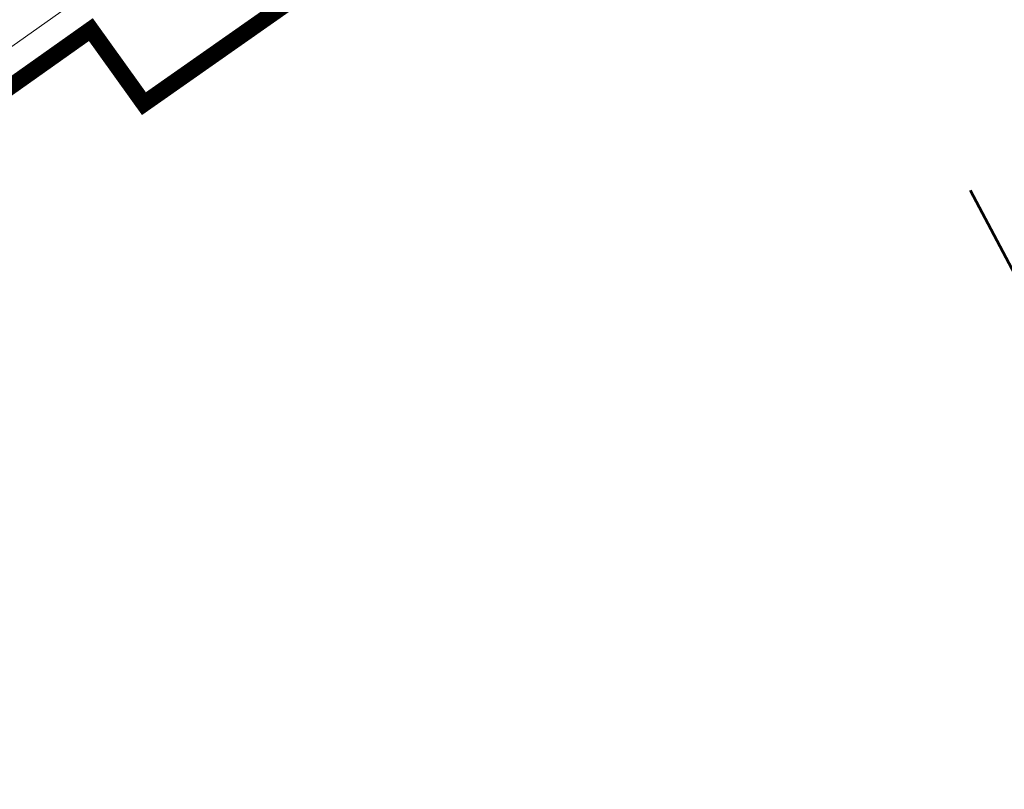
# Model space of a CAD drawing. Header units: metres. Extents: x 148691 to 149199, y 486355 to 486958.
# Tile 18 of 93: x 148994 to 149083, y 486476 to 486546. Entities that reach past the tile are written whole.
import ezdxf

# ---------------------------------------------------------------- set-up
doc = ezdxf.new("R2010")
doc.units = ezdxf.units.M
doc.header["$MEASUREMENT"] = 0
for name, color, linetype, lineweight in [('TOP-L-topo objecten vlak', 7, 'Continuous', 0), ('WVB-alg-onderhoek', 7, 'Continuous', 30), ('WVB-alg-werkgrens', 6, 'Continuous', 53), ('WVB-pen-dik 050', 1, 'Continuous', 53), ('WVB-raster-60%', 253, 'Continuous', 30)]:
    doc.layers.add(name, color=color, linetype=linetype, lineweight=lineweight)

# ---------------------------------------------------------------- blocks, each defined once
blk = doc.blocks.new('INZET')
at = {"layer": 'WVB-pen-dik 050', "ltscale": 10}
blk.add_line((-0.16614, -0.16537), (-0.04463, -0.16537), dxfattribs=at)

msp = doc.modelspace()

# ---------------------------------------------------------------- linework, layer by layer
at = {"layer": 'TOP-L-topo objecten vlak', "color": 7, "linetype": 'Continuous', "lineweight": 0}
msp.add_line((148931.651, 486500.313), (149006.753, 486553.327), dxfattribs=at)
at = {"layer": 'WVB-alg-onderhoek', "lineweight": 40, "ltscale": 500}
msp.add_3dface([(148700.488, 486813.029), (148938.261, 486361.848), (149192.16, 486495.653), (148954.388, 486946.834)], dxfattribs=at)
at = {"layer": 'WVB-alg-werkgrens', "linetype": 'Continuous', "ltscale": 2.5, "const_width": 1.5, "flags": 128}
msp.add_lwpolyline([(148874.414, 486581.384), (148933.417, 486497.811), (149000.22, 486545.158), (149005.05, 486538.413), (149067.777, 486582.431), (148982.147, 486744.918), (148917.073, 486677.648), (148942.665, 486628.244)], close=True, dxfattribs=at)

# ---------------------------------------------------------------- block references
at = {"layer": 'WVB-raster-60%', "xscale": 500, "yscale": 500, "zscale": 500, "rotation": 297.8247840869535}
msp.add_blockref('INZET', (149192.16, 486495.653), dxfattribs=at)

doc.saveas('drawing.dxf')
